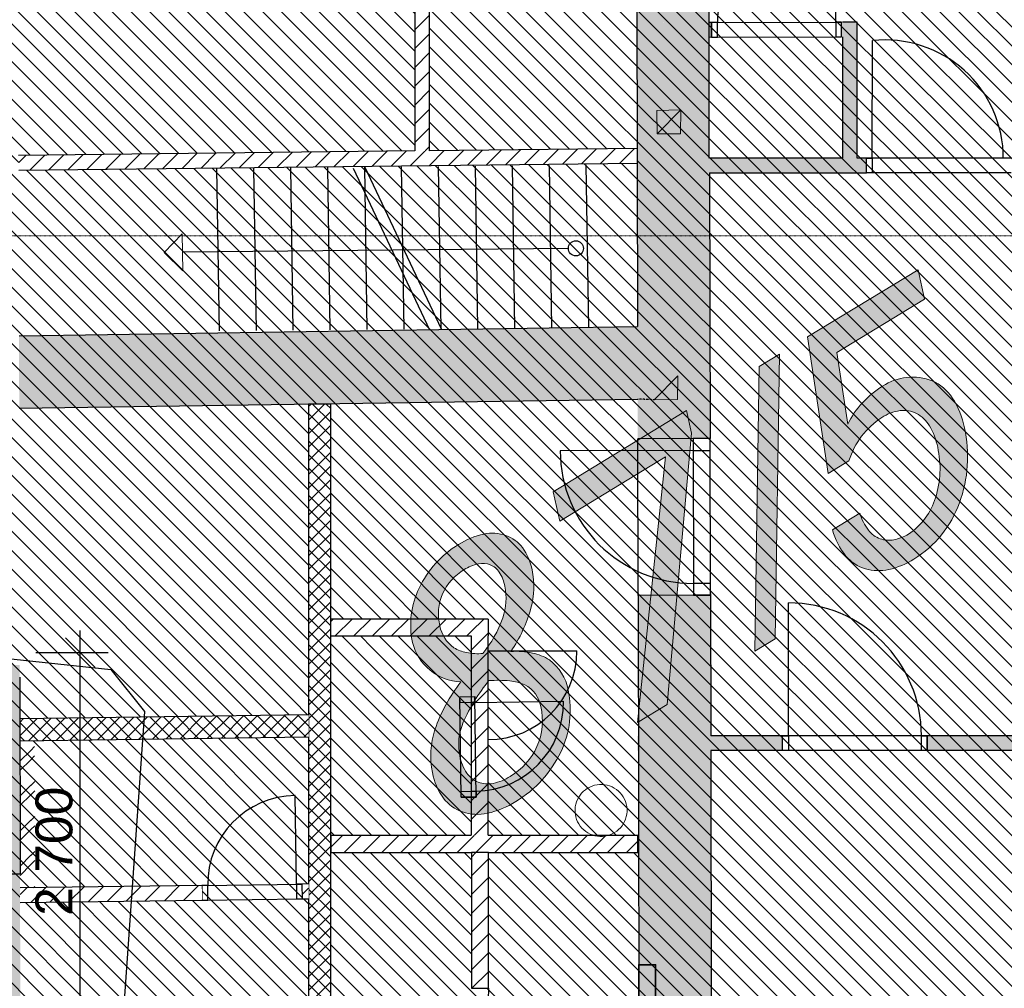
# Model space of a CAD drawing. Header units: millimetres. Extents: x -40276 to 214973, y -147941 to 35228.
# Tile 189 of 256: x -10525 to -3863, y 9462 to 16017. Entities that reach past the tile are written whole.
import ezdxf

# ---------------------------------------------------------------- set-up
doc = ezdxf.new("R2010")
doc.units = ezdxf.units.MM
doc.header["$MEASUREMENT"] = 0
for name, pattern in [('Wipeout_Contour', [1000, 0, -1000]), ('Čerchovaná S', [3.5, 1.5, -0.85, 0.3, -0.85]), ('Čárkovaná S', [2.5, 1.5, -1])]:
    doc.linetypes.add(name, pattern=pattern)
for name, color, linetype in [('1._POHLED ZÁPADNÍ_2_0_plochy', 7, 'Continuous'), ('1._POHLED ZÁPADNÍ_2_2D prvky - obecné', 7, 'Continuous'), ('1._POHLED ZÁPADNÍ_2_BT_ortho', 7, 'Continuous'), ('1._POHLED ZÁPADNÍ_2_Konstrukce - nosné', 7, 'Continuous'), ('1._POHLED ZÁPADNÍ_2_Kresby a obrázky', 7, 'Continuous'), ('1._POHLED ZÁPADNÍ_2_Kóty - SP', 7, 'Continuous'), ('1._POHLED ZÁPADNÍ_2_Nové_Konstrukce - nosné', 7, 'Continuous'), ('1._POHLED ZÁPADNÍ_2_Nové_Kóty - SP', 7, 'Continuous'), ('1._POHLED ZÁPADNÍ_2_Nové_TZB - kanalizace', 7, 'Continuous'), ('1._POHLED ZÁPADNÍ_2_Nové_Výplně – Řezové', 7, 'Continuous'), ('1._POHLED ZÁPADNÍ_2_Situace - terén', 7, 'Continuous'), ('1._POHLED ZÁPADNÍ_2_Výplně – Řezové', 7, 'Continuous'), ('1._POHLED ZÁPADNÍ_2_Značky - řezy', 7, 'Continuous')]:
    doc.layers.add(name, color=color, linetype=linetype)
doc.styles.add('GENEROVANÝ_STYL_2', font='arial.ttf')
doc.linetypes.add('kanalizace - splašková', pattern='A,0,[9,C.3 Koordinační situační výkres1.Shx,S=0.146825,R=0,X=-0.001,Y=0],-21,0', length=21)
pattern_1 = [(45, (0, 0), (-63.6396, 63.6396), [])]
pattern_2 = [(45, (0, 0), (-45.96194, 45.96194), []), (135, (0, 0), (45.96194, 45.96194), [])]

# ---------------------------------------------------------------- blocks, each defined once
blk = doc.blocks.new('*X36', base_point=(-42174.7, -26223.7))
at = {"layer": '1._POHLED ZÁPADNÍ_2_Nové_Výplně – Řezové', "color": 21, "linetype": 'Continuous', "lineweight": 20, "true_color": 0xffaaaa}
for p, q in [((-10524.2, 10997.9), (-10450, 11072.1)), ((-10450, 11071.4), (-10424.4, 11097)), ((-10524.1, 10934.8), (-10450, 11008.9)), ((-10450, 11008.9), (-10424.3, 11034.6)), ((-10450, 10834.6), (-10423.9, 10860.7)), ((-10523.8, 10761.6), (-10450, 10835.4)), ((-10450, 10772.1), (-10423.8, 10798.3)), ((-10523.6, 10698.5), (-10450, 10772.1)), ((-10523.3, 10525.3), (-10450, 10598.6)), ((-10450, 10597.9), (-10423.5, 10624.4)), ((-10523.2, 10462.2), (-10450, 10535.4)), ((-10450, 10535.4), (-10423.4, 10562)), ((-10522.9, 10289), (-10450, 10361.9)), ((-10450, 10361.1), (-10423.1, 10388.1)), ((-10522.8, 10225.8), (-10450, 10298.6)), ((-10450, 10298.6), (-10423, 10325.7)), ((-10433, 10141.4), (-10422.6, 10151.7))]:
    blk.add_line(p, q, dxfattribs=at)

msp = doc.modelspace()

# ---------------------------------------------------------------- hatches: boundary and pattern name
at = {"layer": '1._POHLED ZÁPADNÍ_2_0_plochy', "linetype": 'Continuous', "lineweight": 20, "true_color": 0xffaaaa}
h = msp.add_hatch(dxfattribs=at)
h.set_pattern_fill('Izolační_tvárnice_0002', color=21, style=0, pattern_type=2)
h.set_pattern_definition([(315, (-10360.18, 9405.31), (63.6396, 63.6396), [])])
h.paths.add_polyline_path([(-10906.3, 18690.2), (-10970.7, 9084.1), (-20311.4, 10009.9), (-20479.4, 269.7), (-242.3, 419.8), (-238.4, 17796)])
at = {"layer": '1._POHLED ZÁPADNÍ_2_Kresby a obrázky', "linetype": 'Continuous', "lineweight": 20, "true_color": 0x0080c0}
for points in [[(-4922.3, 13278.6), (-4995.9, 13763.9), (-4402, 14125.5), (-4446.5, 14325), (-5193.4, 13870.3), (-5054.5, 12946.7), (-4913.8, 13032.4, -0.17125), (-4692, 13325, -0.108554), (-4568.2, 13371.4, -0.145689), (-4457.3, 13352, -0.13722), (-4369.1, 13268.6, -0.085628), (-4313.5, 13123.1, -0.13374), (-4328.6, 12781.7, -0.179721), (-4511.8, 12536, -0.095228), (-4610.4, 12497, -0.122801), (-4702.7, 12503.8, -0.144617), (-4781.9, 12561.9, -0.086217), (-4841, 12676.8), (-5026.3, 12564, 0.097776), (-4934.3, 12387.2, 0.150647), (-4802.5, 12300.4, 0.117146), (-4644.5, 12296, 0.087485), (-4474, 12366.3, 0.169403), (-4166.5, 12746.9, 0.143961), (-4132.5, 13255.4, 0.09563), (-4214.5, 13458.6, 0.141916), (-4350.1, 13572.9, 0.242903), (-4686.3, 13536.9, 0.142129)], [(-5384.4, 13754), (-5522.2, 13670.1), (-5550.4, 11743.5), (-5412.6, 11827.4)], [(-5978.5, 13219.1), (-6012.5, 13371.6), (-6914.3, 12822.6), (-6869.8, 12623), (-6155.2, 13058.1), (-6344.8, 11259.8), (-6144.3, 11381.9)]]:
    msp.add_hatch(color=142, dxfattribs=at).paths.add_polyline_path(points)
at = {"layer": '1._POHLED ZÁPADNÍ_2_Nové_Výplně – Řezové', "linetype": 'Continuous', "lineweight": 0, "true_color": 0xf2b2b2}
msp.add_hatch(color=9, dxfattribs=at).paths.add_polyline_path([(-10972.8, 10236.1), (-10970.8, 9136.1), (-10520.8, 9137), (-10522.8, 10237)])
at = {"layer": '1._POHLED ZÁPADNÍ_2_Výplně – Řezové', "linetype": 'Continuous', "lineweight": 13}
for points in [[(-5859.3, 16477.1), (-6349.3, 16476.2), (-6348.4, 15997.8), (-5858.4, 15998.7)], [(-6348.6, 15997.8), (-6348.4, 15897.8), (-5843.4, 15898.7), (-5843.6, 15998.7)], [(-4958.5, 16000.4), (-4963.6, 16000.4), (-4963.4, 15900.4), (-4958.5, 15900.4)], [(-4958.5, 15900.4), (-4858.5, 16000.6), (-4958.5, 16000.4)], [(-4958.3, 15900.6), (-4858.5, 15900.8), (-4858.5, 16000.6)], [(-5856.6, 15080.1), (-5858.2, 15898.7), (-6348.2, 15897.8), (-6346.6, 15080.1)], [(-4958.3, 15900.6), (-4958.5, 15080.1), (-4858.5, 15080.1), (-4858.5, 15900.8)], [(-5856.4, 14980.1), (-6346.4, 14980.1), (-6343, 13181), (-5853, 13181.9)], [(-5851, 12121.9), (-6341, 12121), (-6339.2, 11170.3), (-5849.1, 11170.3)], [(-10975.4, 11649.5), (-10972.8, 10236.1), (-10522.8, 10237), (-10525.4, 11650.3)], [(-6346.9, 11070.3), (-5363.5, 11070.3), (-5363.5, 11170.3), (-6346.9, 11170.3)], [(-4383.5, 11070.3), (-821.7, 11070.3), (-821.7, 11170.3), (-4383.5, 11170.3)]]:
    msp.add_hatch(color=254, dxfattribs=at).paths.add_polyline_path(points)
at = {"layer": '1._POHLED ZÁPADNÍ_2_Výplně – Řezové', "linetype": 'Continuous', "lineweight": 0, "true_color": 0xd8ebd3}
for points in [[(-6052.3, 15406), (-6212.8, 15403.6), (-6212.3, 15244.3)], [(-6052.3, 15406), (-6212.3, 15244.3), (-6053.1, 15245.5)], [(-6072.4, 13606.2), (-6232.5, 13444.5), (-6073.2, 13445.7)]]:
    msp.add_hatch(color=254, dxfattribs=at).paths.add_polyline_path(points)

# ---------------------------------------------------------------- linework, layer by layer
at = {"layer": '1._POHLED ZÁPADNÍ_2_BT_ortho', "color": 142, "linetype": 'Continuous', "lineweight": 20, "true_color": 0x0080c0, "flags": 128}
msp.add_lwpolyline([(-4922.3, 13278.6, -0.142129), (-4686.3, 13536.9, -0.242903), (-4350.1, 13572.9, -0.141916), (-4214.5, 13458.6, -0.09563), (-4132.5, 13255.4, -0.143961), (-4166.5, 12746.9, -0.169403), (-4474, 12366.3, -0.087485), (-4644.5, 12296, -0.117146), (-4802.5, 12300.4, -0.150647), (-4934.3, 12387.2, -0.097776), (-5026.3, 12564), (-4841, 12676.8, 0.086217), (-4781.9, 12561.9, 0.144617), (-4702.7, 12503.8, 0.122801), (-4610.4, 12497, 0.095228), (-4511.8, 12536, 0.179721), (-4328.6, 12781.7, 0.13374), (-4313.5, 13123.1, 0.085628), (-4369.1, 13268.6, 0.13722), (-4457.3, 13352, 0.145689), (-4568.2, 13371.4, 0.108554), (-4692, 13325, 0.17125), (-4913.8, 13032.4), (-5054.5, 12946.7), (-5193.4, 13870.3), (-4446.5, 14325), (-4402, 14125.5), (-4995.9, 13763.9)], format="xyb", close=True, dxfattribs=at)
for points in [[(-5384.4, 13754), (-5412.6, 11827.4), (-5550.4, 11743.5), (-5522.2, 13670.1)], [(-5978.5, 13219.1), (-6144.3, 11381.9), (-6344.8, 11259.8), (-6155.2, 13058.1), (-6869.8, 12623), (-6914.3, 12822.6), (-6012.5, 13371.6)]]:
    msp.add_lwpolyline(points, close=True, dxfattribs=at)
at = {"layer": '1._POHLED ZÁPADNÍ_2_Konstrukce - nosné', "color": 7, "linetype": 'Continuous', "lineweight": 25}
for p, q in [((-5003.6, 16000.3), (-5005.2, 16800.3)), ((-5863.6, 16477.1), (-5860.9, 15080.1)), ((-5803.6, 15998.8), (-5858.4, 15998.7)), ((-5843.6, 15998.7), (-4963.6, 16000.4)), ((-5843.4, 15898.7), (-5843.6, 15998.7)), ((-5843.6, 15998.7), (-5843.4, 15898.7)), ((-5843.4, 15898.7), (-5843.6, 15998.7)), ((-5843.4, 15898.7), (-5843.6, 15998.7)), ((-5803.4, 15898.8), (-5803.6, 15998.8)), ((-4963.6, 16000.4), (-5003.6, 16000.3)), ((-5003.6, 16000.3), (-5003.4, 15900.3)), ((-4963.4, 15900.4), (-4963.6, 16000.4)), ((-4963.4, 15900.4), (-4963.6, 16000.4)), ((-4963.4, 15900.4), (-4963.6, 16000.4)), ((-4963.4, 15900.4), (-4963.6, 16000.4)), ((-5858.2, 15898.7), (-4963.4, 15900.4)), ((-5843.4, 15898.7), (-5803.4, 15898.8)), ((-5003.4, 15900.3), (-4963.4, 15900.4)), ((-4796, 14980.1), (-4796, 15080.1)), ((-3816, 15080.1), (-4796, 15080.1)), ((-4796, 15080.1), (-4756, 15080.1)), ((-4796, 14980.1), (-4796, 15080.1)), ((-4796, 14980.1), (-4796, 15080.1)), ((-4796, 14980.1), (-4796, 15080.1)), ((-4756, 15080.1), (-4756, 14980.1)), ((-5856.4, 14980.1), (-5853, 13181.9)), ((-3816, 14980.1), (-4796, 14980.1)), ((-4756, 14980.1), (-4796, 14980.1)), ((-10529.5, 13877.2), (-6344.4, 13940)), ((-5968, 13181.7), (-6343, 13181)), ((-5968, 13181.7), (-6343, 13181)), ((-6341, 12121), (-6343, 13181)), ((-5853, 13181.9), (-5968, 13181.7)), ((-5853, 13181.9), (-5968, 13181.7)), ((-5853, 13181.9), (-5968, 13181.7)), ((-5853, 13181.9), (-5968, 13181.7)), ((-5968, 13181.7), (-5967.8, 13101.7)), ((-5851, 12121.9), (-5853, 13181.9)), ((-5852.8, 13101.9), (-5853, 13181.9)), ((-5967.8, 13101.7), (-5852.8, 13101.9)), ((-5967.8, 13101.7), (-5966.1, 12201.7)), ((-5851.1, 12201.9), (-5852.8, 13101.9)), ((-5851.1, 12201.9), (-5966.1, 12201.7)), ((-5966.1, 12201.7), (-5966, 12121.7)), ((-5851, 12121.9), (-5851.1, 12201.9)), ((-5851, 12134.7), (-5849.4, 11170.3)), ((-5966, 12121.7), (-6341, 12121)), ((-5966, 12121.7), (-6341, 12121)), ((-5851, 12121.9), (-5966, 12121.7)), ((-5966, 12121.7), (-5851, 12121.9)), ((-5851, 12121.9), (-5966, 12121.7)), ((-5851, 12121.9), (-5966, 12121.7)), ((-5323.5, 11170.3), (-5323.5, 12070.3)), ((-7536.9, 10754.6), (-7546.2, 11434.5)), ((-7545.6, 11394.5), (-7546.2, 11434.5)), ((-821.7, 11170.3), (-5849.4, 11170.3)), ((-5363.5, 11070.3), (-5363.5, 11170.3)), ((-5363.5, 11170.3), (-5323.5, 11170.3)), ((-5363.5, 11070.3), (-5363.5, 11170.3)), ((-5363.5, 11070.3), (-5363.5, 11170.3)), ((-5363.5, 11070.3), (-5363.5, 11170.3)), ((-5323.5, 11170.3), (-5323.5, 11070.3)), ((-4423.5, 11070.3), (-4423.5, 11170.3)), ((-4423.5, 11170.3), (-4383.5, 11170.3)), ((-4383.5, 11070.3), (-4383.5, 11170.3)), ((-4383.5, 11170.3), (-4383.5, 11070.3)), ((-4383.5, 11070.3), (-4383.5, 11170.3)), ((-4383.5, 11070.3), (-4383.5, 11170.3)), ((-821.7, 11070.3), (-5849.2, 11070.3)), ((-5849.2, 11070.3), (-5845, 8512.7)), ((-5323.5, 11070.3), (-5363.5, 11070.3)), ((-4383.5, 11070.3), (-4423.5, 11070.3)), ((-7536.9, 10754.6), (-7537.5, 10794.6)), ((-10632.8, 10236.8), (-10522.8, 10237)), ((-7389.3, 9462.8), (-7469, 9461.7))]:
    msp.add_line(p, q, dxfattribs=at)
at = {"layer": '1._POHLED ZÁPADNÍ_2_Konstrukce - nosné', "color": 7, "linetype": 'Continuous', "lineweight": 25, "flags": 128}
for points in [[(-4858.5, 16000.6), (-4958.5, 16000.4)], [(-4858.5, 15080.1), (-4858.5, 16000.6)], [(-4958.5, 15900.4), (-4958.5, 15080.1)], [(-4958.5, 15080.1), (-5856.6, 15080.1)], [(-4796, 15080.1), (-4858.5, 15080.1)], [(-5856.4, 14980.1), (-4796, 14980.1)]]:
    msp.add_lwpolyline(points, dxfattribs=at)
at = {"layer": '1._POHLED ZÁPADNÍ_2_Konstrukce - nosné', "color": 7, "linetype": 'Continuous', "lineweight": 25}
for centre, radius, start, end in [((-5003.6, 16000.3), 800, 90.10928, 180.10928), ((-5323.5, 11170.3), 900, 0, 90)]:
    msp.add_arc(centre, radius, start, end, dxfattribs=at)
at = {"layer": '1._POHLED ZÁPADNÍ_2_Kresby a obrázky', "color": 7, "linetype": 'Continuous', "lineweight": 13}
for p, q in [((-9548.5, 14442.1), (-9424.8, 14568.4)), ((-9424.8, 14568.4), (-9422.3, 14318.4)), ((-9548.5, 14442.1), (-9422.3, 14318.4))]:
    msp.add_line(p, q, dxfattribs=at)
at = {"layer": '1._POHLED ZÁPADNÍ_2_Kresby a obrázky', "color": 7, "linetype": 'Continuous', "lineweight": 25}
msp.add_line((-6812.7, 14469.6), (-9423.6, 14443.4), dxfattribs=at)
at = {"layer": '1._POHLED ZÁPADNÍ_2_Kresby a obrázky', "color": 7, "linetype": 'Čárkovaná S', "lineweight": 25}
msp.add_line((-6232.5, 13444.5), (-6343.5, 13449.9), dxfattribs=at)
at = {"layer": '1._POHLED ZÁPADNÍ_2_Kresby a obrázky', "color": 7, "linetype": 'Continuous', "lineweight": 25}
msp.add_circle((-6761.7, 14469.6), 51, dxfattribs=at)
at = {"layer": '1._POHLED ZÁPADNÍ_2_Nové_Konstrukce - nosné', "color": 1, "linetype": 'Continuous', "lineweight": 25}
for p, q in [((-4756, 15080.3), (-4754.5, 15875.6)), ((-5967.8, 13101.7), (-6867.8, 13100)), ((-8653.2, 10166.7), (-8661.3, 10766.6)), ((-9293.1, 10158), (-8613.2, 10167.2)), ((-9291.7, 10058), (-9293.1, 10158)), ((-9293.1, 10158), (-9291.7, 10058)), ((-9291.7, 10058), (-9293.1, 10158)), ((-9291.7, 10058), (-9293.1, 10158)), ((-9251.7, 10058.5), (-9253.1, 10158.5)), ((-8653.2, 10166.7), (-8651.8, 10066.7)), ((-9291.7, 10058), (-8611.8, 10067.3)), ((-7354, 9461.7), (-7364.9, 8781.8))]:
    msp.add_line(p, q, dxfattribs=at)
for centre, radius, start, end in [((-4669.3, 15080.1), 800, 359.89072, 96.11221), ((-5967.8, 13101.7), 900, 180.10928, 270.10928), ((-8653.2, 10166.7), 600, 90.77998, 180.77998)]:
    msp.add_arc(centre, radius, start, end, dxfattribs=at)
at = {"layer": '1._POHLED ZÁPADNÍ_2_Nové_Kóty - SP', "color": 1, "linetype": 'Continuous', "lineweight": 25}
for p, q in [((-10115.2, 11732.6), (-10115.2, 11882.6)), ((-10015.2, 11632.6), (-10215.2, 11832.6)), ((-9927.7, 11732.6), (-10415.2, 11732.6))]:
    msp.add_line(p, q, dxfattribs=at)
at = {"layer": '1._POHLED ZÁPADNÍ_2_Situace - terén', "color": 8, "linetype": 'Continuous', "lineweight": 20, "flags": 128}
for points in [[(-6052.3, 15406), (-6212.8, 15403.6), (-6212.3, 15244.3)], [(-6052.3, 15406), (-6053.1, 15245.5), (-6212.3, 15244.3)], [(-6072.4, 13606.2), (-6073.2, 13445.7), (-6232.5, 13444.5)]]:
    msp.add_lwpolyline(points, close=True, dxfattribs=at)
at = {"layer": '1._POHLED ZÁPADNÍ_2_Situace - terén', "color": 7, "linetype": 'Continuous', "lineweight": 35, "flags": 128}
msp.add_lwpolyline([(-6334.9, 8921.6), (-6221.5, 8921.8), (-6222.9, 9620.7), (-6336.2, 9620.5)], close=True, dxfattribs=at)
at = {"layer": '1._POHLED ZÁPADNÍ_2_Značky - řezy', "color": 154, "linetype": 'Čerchovaná S', "lineweight": 13}
msp.add_line((-25821.9, 14554.5), (-2556, 14554.5), dxfattribs=at)

# ---------------------------------------------------------------- next in the draw order: wipeouts: each hides what was drawn before it
at = {"color": 254, "linetype": 'Wipeout_Contour', "lineweight": 0, "ltscale": 69486.964586}
msp.add_wipeout([(-6347.4, 15145.9), (-10532.4, 15098.1), (-10531.3, 14998.1), (-6346.3, 15045.9)], dxfattribs=at).dxf.layer = '1._POHLED ZÁPADNÍ_2_Nové_Výplně – Řezové'
at = {"color": 254, "linetype": 'Wipeout_Contour', "lineweight": 0, "ltscale": 41989.310497}
msp.add_wipeout([(-7470, 11846), (-7355, 11846), (-7355, 11961)], dxfattribs=at).dxf.layer = '1._POHLED ZÁPADNÍ_2_Nové_Výplně – Řezové'
at = {"color": 254, "linetype": 'Wipeout_Contour', "lineweight": 0, "ltscale": 56619.420677}
msp.add_wipeout([(-10522.6, 10141.2), (-10522.4, 10041.2), (-9291.7, 10058), (-9293.1, 10158)], dxfattribs=at).dxf.layer = '1._POHLED ZÁPADNÍ_2_Nové_Výplně – Řezové'

# ---------------------------------------------------------------- next in the draw order: hatches: boundary and pattern name
at = {"layer": '1._POHLED ZÁPADNÍ_2_Nové_Výplně – Řezové', "linetype": 'Continuous', "lineweight": 20, "true_color": 0xffaaaa}
h = msp.add_hatch(dxfattribs=at)
h.set_pattern_fill('Zdivo___lehčené_tvárnice_79', color=21, style=0, pattern_type=2)
h.set_pattern_definition(pattern_1)
h.paths.add_polyline_path([(-6347.4, 15145.9), (-10532.4, 15098.1), (-10531.3, 14998.1), (-6346.3, 15045.9)])
h = msp.add_hatch(dxfattribs=at)
h.set_pattern_fill('Zdivo___lehčené_tvárnice_79', color=21, style=0, pattern_type=2)
h.set_pattern_definition(pattern_1)
h.paths.add_polyline_path([(-7470, 11846), (-7355, 11846), (-7355, 11961)])
h = msp.add_hatch(dxfattribs=at)
h.set_pattern_fill('Zdivo___lehčené_tvárnice_79', color=21, style=0, pattern_type=2)
h.set_pattern_definition(pattern_1)
h.paths.add_polyline_path([(-10522.6, 10141.2), (-10522.4, 10041.2), (-9291.7, 10058), (-9293.1, 10158)])
at = {"layer": '1._POHLED ZÁPADNÍ_2_Výplně – Řezové', "linetype": 'Continuous', "lineweight": 13}
msp.add_hatch(color=254, dxfattribs=at).paths.add_polyline_path([(-6346.9, 14980.1), (-4796, 14980.1), (-4796, 15080.1), (-6346.9, 15080.1)])

# ---------------------------------------------------------------- next in the draw order: linework, layer by layer
at = {"layer": '1._POHLED ZÁPADNÍ_2_2D prvky - obecné', "color": 7, "linetype": 'Continuous', "lineweight": 25}
for p, q in [((-8268, 15012.7), (-7751.6, 13918.8)), ((-8190.7, 15019.3), (-7674.3, 13925.4))]:
    msp.add_line(p, q, dxfattribs=at)
at = {"layer": '1._POHLED ZÁPADNÍ_2_Konstrukce - nosné', "color": 7, "linetype": 'Continuous', "lineweight": 25}
msp.add_line((-6349.3, 16476.2), (-6344.4, 13940), dxfattribs=at)
at = {"layer": '1._POHLED ZÁPADNÍ_2_Kresby a obrázky', "color": 7, "linetype": 'Continuous', "lineweight": 25}
for p, q in [((-9173.9, 13911), (-9190.4, 15009.7)), ((-8923.9, 13913.4), (-8940.4, 15012.1)), ((-8674, 13915.8), (-8690.5, 15014.5)), ((-8424.1, 13918.2), (-8440.6, 15016.9)), ((-8174.2, 13920.6), (-8190.7, 15019.3)), ((-7924.2, 13923), (-7940.7, 15021.7)), ((-7674.3, 13925.4), (-7690.8, 15024.1)), ((-7424.4, 13927.8), (-7440.9, 15026.5)), ((-7174.5, 13930.2), (-7190.9, 15028.9)), ((-6924.5, 13932.6), (-6941, 15031.3)), ((-6674.6, 13935), (-6691.1, 15033.7))]:
    msp.add_line(p, q, dxfattribs=at)
at = {"layer": '1._POHLED ZÁPADNÍ_2_Nové_Konstrukce - nosné', "color": 1, "linetype": 'Continuous', "lineweight": 25}
for p, q in [((-9253.1, 10158.5), (-9293.1, 10158)), ((-9291.7, 10058), (-9251.7, 10058.5))]:
    msp.add_line(p, q, dxfattribs=at)
at = {"layer": '1._POHLED ZÁPADNÍ_2_Nové_Konstrukce - nosné', "color": 1, "linetype": 'Continuous', "lineweight": 25, "flags": 128}
for points in [[(-7852.4, 15128.7), (-10532.4, 15098.1)], [(-6347.4, 15145.9), (-7752.4, 15129.9)], [(-10531.3, 14998.1), (-6346.3, 15045.9)], [(-9293.1, 10158), (-10522.6, 10141.2)], [(-10522.4, 10041.2), (-9291.7, 10058)]]:
    msp.add_lwpolyline(points, dxfattribs=at)

# ---------------------------------------------------------------- next in the draw order: block references
at = {"layer": '1._POHLED ZÁPADNÍ_2_0_plochy', "color": 9, "linetype": 'Continuous', "lineweight": 13}
msp.add_blockref('*X36', (-42174.7, -26223.7), dxfattribs=at)

# ---------------------------------------------------------------- next in the draw order: texts
at = {"layer": '1._POHLED ZÁPADNÍ_2_Kóty - SP', "color": 1, "linetype": 'Continuous', "lineweight": 25, "insert": (-10165.2, 9952.2), "char_height": 250, "width": 854.858, "attachment_point": 7, "rotation": 90, "style": 'GENEROVANÝ_STYL_2'}
msp.add_mtext('\\A1;{\\pql;\\fArial|b0|i0|c0|p38;2 700}', dxfattribs=at)

# ---------------------------------------------------------------- next in the draw order: wipeouts: each hides what was drawn before it
at = {"color": 254, "linetype": 'Wipeout_Contour', "lineweight": 0, "ltscale": 70077.545808}
msp.add_wipeout([(-7852.4, 16238.7), (-7852.4, 15128.7), (-7752.4, 15129.9), (-7752.4, 16238.7)], dxfattribs=at).dxf.layer = '1._POHLED ZÁPADNÍ_2_Nové_Výplně – Řezové'
at = {"color": 254, "linetype": 'Wipeout_Contour', "lineweight": 0, "ltscale": 57268.236407}
msp.add_wipeout([(-7470, 11961), (-8420.7, 11961), (-8420.7, 11846), (-7470, 11846)], dxfattribs=at).dxf.layer = '1._POHLED ZÁPADNÍ_2_Nové_Výplně – Řezové'

# ---------------------------------------------------------------- next in the draw order: hatches: boundary and pattern name
at = {"layer": '1._POHLED ZÁPADNÍ_2_Nové_Výplně – Řezové', "linetype": 'Continuous', "lineweight": 20, "true_color": 0xffaaaa}
h = msp.add_hatch(dxfattribs=at)
h.set_pattern_fill('Zdivo___lehčené_tvárnice_79', color=21, style=0, pattern_type=2)
h.set_pattern_definition(pattern_1)
h.paths.add_polyline_path([(-7852.4, 16238.7), (-7852.4, 15128.7), (-7752.4, 15129.9), (-7752.4, 16238.7)])
h = msp.add_hatch(dxfattribs=at)
h.set_pattern_fill('Zdivo___lehčené_tvárnice_79', color=21, style=0, pattern_type=2)
h.set_pattern_definition(pattern_1)
h.paths.add_polyline_path([(-7470, 11961), (-8420.7, 11961), (-8420.7, 11846), (-7470, 11846)])

# ---------------------------------------------------------------- next in the draw order: linework, layer by layer
at = {"layer": '1._POHLED ZÁPADNÍ_2_Nové_Konstrukce - nosné', "color": 1, "linetype": 'Continuous', "lineweight": 25, "flags": 128}
for points in [[(-7852.4, 16238.7), (-7852.4, 15128.7)], [(-7752.4, 15129.9), (-7752.4, 16238.7)], [(-8420.7, 11846), (-8420.7, 11961)]]:
    msp.add_lwpolyline(points, dxfattribs=at)

# ---------------------------------------------------------------- next in the draw order: wipeouts: each hides what was drawn before it
at = {"color": 254, "linetype": 'Wipeout_Contour', "lineweight": 0, "ltscale": 42148.039977}
msp.add_wipeout([(-7470, 11961), (-7470, 11846), (-7355, 11961)], dxfattribs=at).dxf.layer = '1._POHLED ZÁPADNÍ_2_Nové_Výplně – Řezové'

# ---------------------------------------------------------------- next in the draw order: hatches: boundary and pattern name
at = {"layer": '1._POHLED ZÁPADNÍ_2_Nové_Výplně – Řezové', "linetype": 'Continuous', "lineweight": 20, "true_color": 0xffaaaa}
h = msp.add_hatch(dxfattribs=at)
h.set_pattern_fill('Zdivo___lehčené_tvárnice_79', color=21, style=0, pattern_type=2)
h.set_pattern_definition(pattern_1)
h.paths.add_polyline_path([(-7470, 11961), (-7470, 11846), (-7355, 11961)])

# ---------------------------------------------------------------- next in the draw order: linework, layer by layer
at = {"layer": '1._POHLED ZÁPADNÍ_2_Nové_Konstrukce - nosné', "color": 1, "linetype": 'Continuous', "lineweight": 25, "flags": 128}
for points in [[(-7355, 11961), (-8420.7, 11961)], [(-7355, 11961), (-7355, 11846)], [(-8420.7, 11846), (-7470, 11846)]]:
    msp.add_lwpolyline(points, dxfattribs=at)

# ---------------------------------------------------------------- next in the draw order: wipeouts: each hides what was drawn before it
at = {"color": 254, "linetype": 'Wipeout_Contour', "lineweight": 0, "ltscale": 53647.871397}
msp.add_wipeout([(-7470, 11846), (-7470, 10496.3), (-7355, 10496.3), (-7355, 11846)], dxfattribs=at).dxf.layer = '1._POHLED ZÁPADNÍ_2_Nové_Výplně – Řezové'

# ---------------------------------------------------------------- next in the draw order: hatches: boundary and pattern name
at = {"layer": '1._POHLED ZÁPADNÍ_2_Kresby a obrázky', "linetype": 'Continuous', "lineweight": 20, "true_color": 0x0080c0}
h = msp.add_hatch(color=142, dxfattribs=at)
h.paths.add_polyline_path([(-7732.7, 10921.5, 0.108686), (-7658.2, 10748.8, 0.147297), (-7529.4, 10655.2, 0.132551), (-7360.9, 10645.9, 0.088534), (-7168, 10726.1, 0.147627), (-6864.2, 11060.2, 0.16575), (-6813.8, 11480.9, 0.192144), (-6941.3, 11683.7, 0.093629), (-7054.7, 11730.7, 0.066102), (-7201.1, 11741.4, 0.080205), (-7066.2, 12033.3, 0.118676), (-7057.9, 12294.9, 0.109328), (-7122.7, 12444, 0.14374), (-7235.8, 12526.5, 0.13475), (-7384.3, 12535.7, 0.089224), (-7555.4, 12464.8, 0.148725), (-7822.5, 12169.3, 0.164596), (-7867.5, 11802, 0.330338), (-7540.3, 11534.9, 0.085162), (-7715.3, 11212.5, 0.131565)])
h.paths.add_polyline_path([(-7500.4, 10918.7, -0.098539), (-7547.4, 11034.3, -0.152308), (-7523.7, 11261.7, -0.067231), (-7350.2, 11543.8, -0.045091), (-7209, 11542.1, -0.080246), (-7106.5, 11515.7, -0.233079), (-6999.1, 11368.1, -0.162058), (-7024.9, 11098.5, -0.151307), (-7205.8, 10895.8, -0.091937), (-7321.7, 10848.4, -0.137402), (-7422.5, 10856.4, -0.149295)], flags=0)
h.paths.add_polyline_path([(-7586.9, 11767, -0.197332), (-7682.2, 11914.8, -0.158634), (-7664.1, 12131.6, -0.154735), (-7517.6, 12295, -0.090414), (-7421.7, 12334.9, -0.144382), (-7341, 12328.3, -0.147864), (-7279.8, 12277, -0.094509), (-7242.2, 12182.7, -0.134625), (-7256.9, 11967.9, -0.084414), (-7391.1, 11727.3, -0.064653), (-7501.6, 11733.7, -0.09333)], flags=0)
at = {"layer": '1._POHLED ZÁPADNÍ_2_Nové_Výplně – Řezové', "linetype": 'Continuous', "lineweight": 20, "true_color": 0xffaaaa}
h = msp.add_hatch(dxfattribs=at)
h.set_pattern_fill('Zdivo___lehčené_tvárnice_79', color=21, style=0, pattern_type=2)
h.set_pattern_definition(pattern_1)
h.paths.add_polyline_path([(-7470, 11846), (-7470, 10496.3), (-7355, 10496.3), (-7355, 11846)])
at = {"layer": '1._POHLED ZÁPADNÍ_2_Výplně – Řezové', "linetype": 'Continuous', "lineweight": 13}
msp.add_hatch(color=254, dxfattribs=at).paths.add_polyline_path([(-7447, 11495.5), (-7547, 11494.2), (-7546.2, 11434.5), (-7446.2, 11435.9)])

# ---------------------------------------------------------------- next in the draw order: linework, layer by layer
at = {"layer": '1._POHLED ZÁPADNÍ_2_BT_ortho', "color": 142, "linetype": 'Continuous', "lineweight": 20, "true_color": 0x0080c0, "flags": 128}
for points in [[(-7201.1, 11741.4, -0.066102), (-7054.7, 11730.7, -0.093629), (-6941.3, 11683.7, -0.192144), (-6813.8, 11480.9, -0.16575), (-6864.2, 11060.2, -0.147627), (-7168, 10726.1, -0.088534), (-7360.9, 10645.9, -0.132551), (-7529.4, 10655.2, -0.147297), (-7658.2, 10748.8, -0.108686), (-7732.7, 10921.5, -0.131565), (-7715.3, 11212.5, -0.085162), (-7540.3, 11534.9, -0.330338), (-7867.5, 11802, -0.164596), (-7822.5, 12169.3, -0.148725), (-7555.4, 12464.8, -0.089224), (-7384.3, 12535.7, -0.13475), (-7235.8, 12526.5, -0.14374), (-7122.7, 12444, -0.109328), (-7057.9, 12294.9, -0.118676), (-7066.2, 12033.3, -0.080205)], [(-7391.1, 11727.3, 0.084414), (-7256.9, 11967.9, 0.134625), (-7242.2, 12182.7, 0.094509), (-7279.8, 12277, 0.147864), (-7341, 12328.3, 0.144382), (-7421.7, 12334.9, 0.090414), (-7517.6, 12295, 0.154735), (-7664.1, 12131.6, 0.158634), (-7682.2, 11914.8, 0.197332), (-7586.9, 11767, 0.09333), (-7501.6, 11733.7, 0.064653)], [(-6999.1, 11368.1, 0.233079), (-7106.5, 11515.7, 0.080246), (-7209, 11542.1, 0.045091), (-7350.2, 11543.8, 0.067231), (-7523.7, 11261.7, 0.152308), (-7547.4, 11034.3, 0.098539), (-7500.4, 10918.7, 0.149295), (-7422.5, 10856.4, 0.137402), (-7321.7, 10848.4, 0.091937), (-7205.8, 10895.8, 0.151307), (-7024.9, 11098.5, 0.162058)]]:
    msp.add_lwpolyline(points, format="xyb", close=True, dxfattribs=at)
at = {"layer": '1._POHLED ZÁPADNÍ_2_Konstrukce - nosné', "color": 7, "linetype": 'Continuous', "lineweight": 25}
for p, q in [((-7546.2, 11434.5), (-7446.2, 11435.9)), ((-7546.2, 11434.5), (-7446.2, 11435.9)), ((-7546.2, 11434.5), (-7446.2, 11435.9)), ((-7546.2, 11434.5), (-7446.2, 11435.9)), ((-7445.6, 11395.9), (-7545.6, 11394.5)), ((-7436.9, 10755.9), (-7446.2, 11435.9)), ((-7446.2, 11435.9), (-7445.6, 11395.9)), ((-7445.6, 11395.9), (-6845.7, 11404)), ((-7537.5, 10794.6), (-7437.5, 10795.9)), ((-7437.5, 10795.9), (-7436.9, 10755.9)), ((-7536.9, 10754.6), (-7436.9, 10755.9)), ((-7436.9, 10755.9), (-7536.9, 10754.6)), ((-7536.9, 10754.6), (-7436.9, 10755.9)), ((-7536.9, 10754.6), (-7436.9, 10755.9))]:
    msp.add_line(p, q, dxfattribs=at)
msp.add_arc((-7445.6, 11395.9), 600, 270.77998, 0.77998, dxfattribs=at)
at = {"layer": '1._POHLED ZÁPADNÍ_2_Nové_Konstrukce - nosné', "color": 1, "linetype": 'Continuous', "lineweight": 25}
msp.add_line((-7355, 11744.5), (-6755, 11744.5), dxfattribs=at)
at = {"layer": '1._POHLED ZÁPADNÍ_2_Nové_Konstrukce - nosné', "color": 1, "linetype": 'Continuous', "lineweight": 25, "flags": 128}
for points in [[(-7470, 11846), (-7470, 10496.3)], [(-7355, 10496.3), (-7355, 11846)]]:
    msp.add_lwpolyline(points, dxfattribs=at)
at = {"layer": '1._POHLED ZÁPADNÍ_2_Nové_Konstrukce - nosné', "color": 1, "linetype": 'Continuous', "lineweight": 25}
msp.add_arc((-7355, 11744.5), 600, 270, 0, dxfattribs=at)

# ---------------------------------------------------------------- next in the draw order: wipeouts: each hides what was drawn before it
at = {"color": 254, "linetype": 'Wipeout_Contour', "lineweight": 0, "ltscale": 51252.938905}
msp.add_wipeout([(-8420.7, 10381.3), (-6342.5, 10381.3), (-6342.5, 10496.3), (-8420.7, 10496.3)], dxfattribs=at).dxf.layer = '1._POHLED ZÁPADNÍ_2_Nové_Výplně – Řezové'

# ---------------------------------------------------------------- next in the draw order: hatches: boundary and pattern name
at = {"layer": '1._POHLED ZÁPADNÍ_2_Nové_Výplně – Řezové', "linetype": 'Continuous', "lineweight": 20, "true_color": 0xffaaaa}
h = msp.add_hatch(dxfattribs=at)
h.set_pattern_fill('Zdivo___lehčené_tvárnice_79', color=21, style=0, pattern_type=2)
h.set_pattern_definition(pattern_1)
h.paths.add_polyline_path([(-8420.7, 10381.3), (-6342.5, 10381.3), (-6342.5, 10496.3), (-8420.7, 10496.3)])
at = {"layer": '1._POHLED ZÁPADNÍ_2_Výplně – Řezové', "linetype": 'Continuous', "lineweight": 13}
msp.add_hatch(color=254, dxfattribs=at).paths.add_polyline_path([(-5842.9, 7901.6), (-5849, 11070.3), (-6339, 11070.3), (-6332.9, 7900.7)])

# ---------------------------------------------------------------- next in the draw order: linework, layer by layer
at = {"layer": '1._POHLED ZÁPADNÍ_2_BT_ortho', "color": 142, "linetype": 'Continuous', "lineweight": 20, "true_color": 0x0080c0, "flags": 128}
msp.add_lwpolyline([(-6441.1, 10756.9, -0.414214), (-6499.9, 10515.1, -0.414214), (-6741.6, 10573.9, -0.414214), (-6682.8, 10815.6, -0.414214)], format="xyb", close=True, dxfattribs=at)
at = {"layer": '1._POHLED ZÁPADNÍ_2_Konstrukce - nosné', "color": 7, "linetype": 'Continuous', "lineweight": 25}
msp.add_line((-6340, 12134.7), (-6334.2, 8554.2), dxfattribs=at)
at = {"layer": '1._POHLED ZÁPADNÍ_2_Nové_Konstrukce - nosné', "color": 1, "linetype": 'Continuous', "lineweight": 25, "flags": 128}
for points in [[(-7470, 10496.3), (-8420.7, 10496.3)], [(-8420.7, 10496.3), (-8420.7, 10381.3)], [(-6342.5, 10496.3), (-7355, 10496.3)], [(-6342.5, 10381.3), (-6342.5, 10496.3)], [(-8420.7, 10381.3), (-7470, 10381.3)], [(-7355, 10381.3), (-6342.5, 10381.3)]]:
    msp.add_lwpolyline(points, dxfattribs=at)

# ---------------------------------------------------------------- next in the draw order: wipeouts: each hides what was drawn before it
at = {"color": 254, "linetype": 'Wipeout_Contour', "lineweight": 0, "ltscale": 56204.046755}
msp.add_wipeout([(-8570.7, 13416.1), (-8570.7, 8786.3), (-8420.7, 8786.3), (-8420.7, 13416.1)], dxfattribs=at).dxf.layer = '1._POHLED ZÁPADNÍ_2_Nové_Výplně – Řezové'
at = {"color": 254, "linetype": 'Wipeout_Contour', "lineweight": 0, "ltscale": 49548.22272}
msp.add_wipeout([(-7469, 10380.8), (-7469, 9461.7), (-7354, 9461.7), (-7354, 10380.8)], dxfattribs=at).dxf.layer = '1._POHLED ZÁPADNÍ_2_Nové_Výplně – Řezové'

# ---------------------------------------------------------------- next in the draw order: hatches: boundary and pattern name
at = {"layer": '1._POHLED ZÁPADNÍ_2_Nové_Výplně – Řezové', "linetype": 'Continuous', "lineweight": 20, "true_color": 0xffaaaa}
h = msp.add_hatch(dxfattribs=at)
h.set_pattern_fill('Zdivo___tvárnice_01_0002', color=21, style=0, pattern_type=2)
h.set_pattern_definition(pattern_2)
h.paths.add_polyline_path([(-8570.7, 13416.1), (-8570.7, 8786.3), (-8420.7, 8786.3), (-8420.7, 13416.1)])
h = msp.add_hatch(dxfattribs=at)
h.set_pattern_fill('Zdivo___lehčené_tvárnice_79', color=21, style=0, pattern_type=2)
h.set_pattern_definition(pattern_1)
h.paths.add_polyline_path([(-7469, 10380.8), (-7469, 9461.7), (-7354, 9461.7), (-7354, 10380.8)])
at = {"layer": '1._POHLED ZÁPADNÍ_2_Výplně – Řezové', "linetype": 'Continuous', "lineweight": 13}
msp.add_hatch(color=254, dxfattribs=at).paths.add_polyline_path([(-6344.4, 13940), (-10529.5, 13877.2), (-10528.6, 13387.1), (-6343.5, 13449.9)])

# ---------------------------------------------------------------- next in the draw order: linework, layer by layer
at = {"layer": '1._POHLED ZÁPADNÍ_2_Konstrukce - nosné', "color": 7, "linetype": 'Continuous', "lineweight": 25}
msp.add_line((-10528.5, 13387.1), (-6343.5, 13449.9), dxfattribs=at)
at = {"layer": '1._POHLED ZÁPADNÍ_2_Nové_Konstrukce - nosné', "color": 1, "linetype": 'Continuous', "lineweight": 25, "flags": 128}
for points in [[(-8570.7, 13416.1), (-8570.7, 8786.3)], [(-8420.7, 13416.1), (-8570.7, 13416.1)], [(-8420.7, 8786.3), (-8420.7, 13416.1)], [(-7469, 10380.8), (-7469, 9461.7)], [(-7354, 10380.8), (-7469, 10380.8)], [(-7354, 9461.7), (-7354, 10380.8)], [(-7469, 9461.7), (-7354, 9461.7)]]:
    msp.add_lwpolyline(points, dxfattribs=at)

# ---------------------------------------------------------------- next in the draw order: wipeouts: each hides what was drawn before it
at = {"color": 254, "linetype": 'Wipeout_Contour', "lineweight": 0, "ltscale": 59020.121248}
msp.add_wipeout([(-10524.4, 11136.3), (-8568.6, 11162.9), (-8570.7, 11312.9), (-10524.7, 11286.3)], dxfattribs=at).dxf.layer = '1._POHLED ZÁPADNÍ_2_Nové_Výplně – Řezové'
at = {"color": 254, "linetype": 'Wipeout_Contour', "lineweight": 0, "ltscale": 53092.41909}
msp.add_wipeout([(-8613.2, 10167.2), (-8611.8, 10067.3), (-8569.3, 10067.8), (-8570.7, 10167.8)], dxfattribs=at).dxf.layer = '1._POHLED ZÁPADNÍ_2_Nové_Výplně – Řezové'

# ---------------------------------------------------------------- next in the draw order: hatches: boundary and pattern name
at = {"layer": '1._POHLED ZÁPADNÍ_2_Nové_Výplně – Řezové', "linetype": 'Continuous', "lineweight": 20, "true_color": 0xffaaaa}
h = msp.add_hatch(dxfattribs=at)
h.set_pattern_fill('Zdivo___tvárnice_01_0002', color=21, style=0, pattern_type=2)
h.set_pattern_definition(pattern_2)
h.paths.add_polyline_path([(-10524.4, 11136.3), (-8568.6, 11162.9), (-8570.7, 11312.9), (-10524.7, 11286.3)])
h = msp.add_hatch(dxfattribs=at)
h.set_pattern_fill('Zdivo___lehčené_tvárnice_79', color=21, style=0, pattern_type=2)
h.set_pattern_definition(pattern_1)
h.paths.add_polyline_path([(-8613.2, 10167.2), (-8611.8, 10067.3), (-8569.3, 10067.8), (-8570.7, 10167.8)])

# ---------------------------------------------------------------- next in the draw order: linework, layer by layer
at = {"layer": '1._POHLED ZÁPADNÍ_2_Konstrukce - nosné', "color": 7, "linetype": 'Continuous', "lineweight": 25}
msp.add_line((-10525.1, 11567.4), (-10522.8, 10237), dxfattribs=at)
at = {"layer": '1._POHLED ZÁPADNÍ_2_Nové_Konstrukce - nosné', "color": 1, "linetype": 'Continuous', "lineweight": 25}
for p, q in [((-8613.2, 10167.2), (-8653.2, 10166.7)), ((-8611.8, 10067.3), (-8613.2, 10167.2)), ((-8611.8, 10067.3), (-8613.2, 10167.2)), ((-8611.8, 10067.3), (-8613.2, 10167.2)), ((-8611.8, 10067.3), (-8613.2, 10167.2)), ((-8651.8, 10066.7), (-8611.8, 10067.3))]:
    msp.add_line(p, q, dxfattribs=at)
at = {"layer": '1._POHLED ZÁPADNÍ_2_Nové_Konstrukce - nosné', "color": 1, "linetype": 'Continuous', "lineweight": 25, "flags": 128}
for points in [[(-8570.7, 11312.9), (-10524.7, 11286.3)], [(-10524.4, 11136.3), (-8568.6, 11162.9)], [(-8570.7, 10167.8), (-8613.2, 10167.2)], [(-8611.8, 10067.3), (-8570.7, 10067.8)]]:
    msp.add_lwpolyline(points, dxfattribs=at)
at = {"layer": '1._POHLED ZÁPADNÍ_2_Nové_Kóty - SP', "color": 1, "linetype": 'Continuous', "lineweight": 25}
msp.add_line((-10115.2, 9026.5), (-10115.2, 11732.6), dxfattribs=at)
at = {"layer": '1._POHLED ZÁPADNÍ_2_Nové_TZB - kanalizace', "color": 1, "linetype": 'kanalizace - splašková', "lineweight": 25, "flags": 128}
msp.add_lwpolyline([(-18455.5, 9982.7), (-18356.6, 12521), (-9908.8, 11618.7), (-9679.8, 11334.9), (-9815.9, 9408), (-9591.4, 9129.8), (-2503.1, 8491.1)], dxfattribs=at)

doc.saveas('drawing.dxf')
